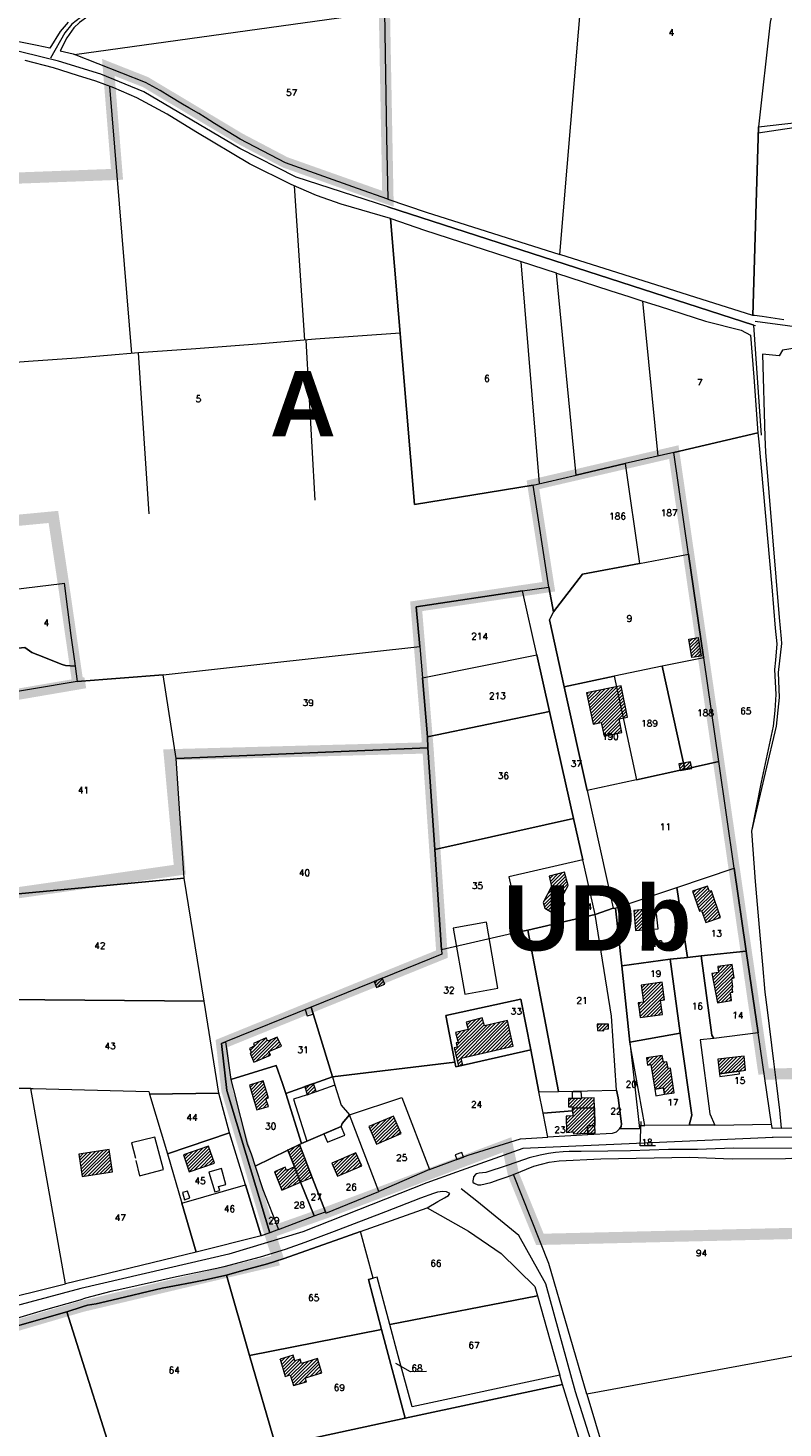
# Model space of a CAD drawing. Header units: metres. Extents: x 578835 to 593571, y 248557 to 255108.
# Tile 146 of 251: x 585208 to 585612, y 252113 to 252863. Entities that reach past the tile are written whole.
import ezdxf

# ---------------------------------------------------------------- set-up
doc = ezdxf.new("R2010")
doc.units = ezdxf.units.M
doc.linetypes.add('CACHEX2', pattern=[0.75, 0.5, -0.25])
doc.linetypes.add('SOLID_LINE', pattern=[0])
for name, color, linetype, lineweight in [('Cad-BATIMENT_BATI_LEGER13', 7, 'SOLID_LINE', 0), ('Cad-BATIMENT_BATI_PRIVE12', 7, 'SOLID_LINE', 0), ('Cad-BATIMENT_BATI_PRIVE12_HACH', 7, 'SOLID_LINE', 0), ('Cad-HYDROGRAPHI_COURS_D_EAU28', 5, 'SOLID_LINE', 0), ('Cad-PARCELLAIRE_PARCELLE1', 250, 'SOLID_LINE', 0), ('Cad-RESEAU_ROUT_AXE_DE_VOIE26', 255, 'SOLID_LINE', 0), ('Cad-RESEAU_ROUT_LIMITE_DE_VOIE_P23', 8, 'SOLID_LINE', 0), ('Cad-TOPONYMIE_DETAIL_PARCELLAIR181', 7, 'SOLID_LINE', 0), ('Cad-TOPONYMIE_NUMERO_DE_PARCELL182', 250, 'SOLID_LINE', 0), ('PLU', 7, 'CACHEX2', 5)]:
    doc.layers.add(name, color=color, linetype=linetype, lineweight=lineweight)
doc.layers.add('PLU nom', color=7, linetype='Continuous')
doc.styles.get("Standard").update_dxf_attribs({"font": 'arialbd_0.ttf', "height": 50})
doc.styles.add('TEXTSTYLE_45_11', font='txt.shx', dxfattribs={"oblique": 50})

msp = doc.modelspace()

# ---------------------------------------------------------------- hatches: boundary and pattern name
at = {"layer": 'Cad-BATIMENT_BATI_PRIVE12_HACH', "ltscale": 0.4}
h = msp.add_hatch(dxfattribs=at)
h.set_pattern_fill('ANSI31', color=256, scale=0.4, style=0)
h.paths.add_polyline_path([(585561.28, 252535.61), (585566.23, 252536.47), (585567.82, 252526.46), (585562.85, 252525.71)])
h = msp.add_hatch(dxfattribs=at)
h.set_pattern_fill('ANSI31', color=256, scale=0.4, style=0)
h.paths.add_polyline_path([(585524.97, 252510.49), (585506.57, 252506.72), (585510.03, 252490.07), (585514.41, 252491), (585515.92, 252483.66), (585525.41, 252485.56), (585524.05, 252492.91), (585528.42, 252493.84)])
h = msp.add_hatch(dxfattribs=at)
h.set_pattern_fill('ANSI31', color=256, scale=0.4, style=0)
h.paths.add_polyline_path([(585556, 252468.73), (585556.63, 252465.21), (585562.8, 252466.29), (585562.09, 252469.91)])
h = msp.add_hatch(dxfattribs=at)
h.set_pattern_fill('ANSI31', color=256, scale=0.4, style=0)
h.paths.add_polyline_path([(585496.75, 252403.68), (585494.82, 252410.87), (585486.51, 252408.73), (585487.81, 252403.04), (585483.25, 252394.53), (585484.25, 252391.49), (585491.18, 252387.39), (585495.08, 252394.06), (585492.37, 252395.85)])
h = msp.add_hatch(dxfattribs=at)
h.set_pattern_fill('ANSI31', color=256, scale=0.4, style=0)
h.paths.add_polyline_path([(585573.4, 252400.74), (585572.27, 252400.42), (585571.2, 252403.34), (585563.26, 252400.67), (585566.89, 252389.94), (585568.02, 252390.26), (585570.29, 252383.87), (585578.21, 252386.55)])
h = msp.add_hatch(dxfattribs=at)
h.set_pattern_fill('ANSI31', color=256, scale=0.4, style=0)
h.paths.add_polyline_path([(585531.9, 252390.35), (585532.81, 252379.5), (585541.32, 252380.22), (585540.5, 252388.06), (585541.73, 252388.16), (585541.4, 252391.15)])
h = msp.add_hatch(dxfattribs=at)
h.set_pattern_fill('ANSI31', color=256, scale=0.4, style=0)
h.paths.add_polyline_path([(585584.24, 252353.94), (585585.45, 252354.27), (585584.46, 252361.32), (585576.7, 252360.33), (585577.14, 252357.02), (585573.64, 252356.62), (585576.53, 252340.8), (585584.18, 252342.01), (585583.57, 252346.3), (585584.79, 252346.51), (585584.41, 252349.05), (585584.81, 252349.19)])
h = msp.add_hatch(dxfattribs=at)
h.set_pattern_fill('ANSI31', color=256, scale=0.4, style=0)
h.paths.add_polyline_path([(585392.91, 252352.18), (585394.17, 252349.06), (585398.55, 252350.87), (585397.21, 252353.99)])
h = msp.add_hatch(dxfattribs=at)
h.set_pattern_fill('ANSI31', color=256, scale=0.4, style=0)
h.paths.add_polyline_path([(585534.16, 252340.83), (585534.81, 252335.98), (585535.23, 252333), (585547.2, 252334.67), (585546.08, 252342.16), (585548.19, 252342.44), (585546.91, 252351.93), (585535.83, 252350.33), (585537.09, 252341.18)])
h = msp.add_hatch(dxfattribs=at)
h.set_pattern_fill('ANSI31', color=256, scale=0.4, style=0)
h.paths.add_polyline_path([(585450.75, 252332.72), (585442.2, 252330.56), (585443.28, 252326.52), (585436.49, 252324.95), (585437.76, 252319.6), (585436.7, 252319.4), (585437.23, 252317.1), (585435.78, 252316.76), (585438.08, 252306.92), (585440.43, 252307.45), (585439.54, 252311.17), (585467.27, 252317.61), (585464.22, 252331.4), (585451.86, 252328.47)])
h = msp.add_hatch(dxfattribs=at)
h.set_pattern_fill('ANSI31', color=256, scale=0.4, style=0)
h.paths.add_polyline_path([(585512.28, 252329.41), (585512.33, 252325.95), (585515.8, 252325.8), (585515.87, 252326.81), (585518.26, 252326.9), (585518.3, 252329.46), (585515.82, 252329.48)])
h = msp.add_hatch(dxfattribs=at)
h.set_pattern_fill('ANSI31', color=256, scale=0.4, style=0)
h.paths.add_polyline_path([(585341.07, 252322.54), (585335.99, 252320.33), (585335.18, 252322.04), (585328.42, 252319.14), (585328.95, 252317.73), (585326.25, 252316.39), (585327.19, 252314.13), (585326.47, 252313.84), (585328.52, 252309), (585337.36, 252312.75), (585336.62, 252314.69), (585343.29, 252317.7)])
h = msp.add_hatch(dxfattribs=at)
h.set_pattern_fill('ANSI31', color=256, scale=0.4, style=0)
h.paths.add_polyline_path([(585548.32, 252291.85), (585553.44, 252292.61), (585551.51, 252305.82), (585550.28, 252305.72), (585549.58, 252309.23), (585547.77, 252309.08), (585546.99, 252312.58), (585538.6, 252311.32), (585539.18, 252307.47), (585540.97, 252307.74), (585543.06, 252294.53), (585547.71, 252295.25)])
h = msp.add_hatch(dxfattribs=at)
h.set_pattern_fill('ANSI31', color=256, scale=0.4, style=0)
h.paths.add_polyline_path([(585576.75, 252310.62), (585577.72, 252302.89), (585588.24, 252304.33), (585591.66, 252304.73), (585590.78, 252312.36)])
h = msp.add_hatch(dxfattribs=at)
h.set_pattern_fill('ANSI31', color=256, scale=0.4, style=0)
h.paths.add_polyline_path([(585328.9, 252287.74), (585330.09, 252283.5), (585336.35, 252285.36), (585335.02, 252289.47), (585336.31, 252289.92), (585333.48, 252299.05), (585326.25, 252296.77)])
h = msp.add_hatch(dxfattribs=at)
h.set_pattern_fill('ANSI31', color=256, scale=0.4, style=0)
h.paths.add_polyline_path([(585357.02, 252291.65), (585361.83, 252293.28), (585360.39, 252297.62), (585355.74, 252296.01)])
h = msp.add_hatch(dxfattribs=at)
h.set_pattern_fill('ANSI31', color=256, scale=0.4, style=0)
h.paths.add_polyline_path([(585498.99, 252284.38), (585510.75, 252284.69), (585510.55, 252290.02), (585503.98, 252289.81), (585498.88, 252289.6), (585496.82, 252289.54), (585496.95, 252285.09), (585499.01, 252285.16)])
h = msp.add_hatch(dxfattribs=at)
h.set_pattern_fill('ANSI31', color=256, scale=0.4, style=0)
h.paths.add_polyline_path([(585394.09, 252265.22), (585407.4, 252270.79), (585403.32, 252280.15), (585390.1, 252274.59)])
h = msp.add_hatch(dxfattribs=at)
h.set_pattern_fill('ANSI31', color=256, scale=0.4, style=0)
h.paths.add_polyline_path([(585499.39, 252271.7), (585499.47, 252270.7), (585507.19, 252271.01), (585507.02, 252275.01), (585511.05, 252275.12), (585510.75, 252284.69), (585498.99, 252284.38), (585499.1, 252283.04), (585499.16, 252280.38), (585495.63, 252280.19), (585495.79, 252271.39)])
h = msp.add_hatch(dxfattribs=at)
h.set_pattern_fill('ANSI31', color=256, scale=0.4, style=0)
h.paths.add_polyline_path([(585507.19, 252271.01), (585511.15, 252271.12), (585511.05, 252275.12), (585507.02, 252275.01)])
h = msp.add_hatch(dxfattribs=at)
h.set_pattern_fill('ANSI31', color=256, scale=0.4, style=0)
h.paths.add_polyline_path([(585293.95, 252250.37), (585307.41, 252254.95), (585304.25, 252264.16), (585290.87, 252259.48)])
h = msp.add_hatch(dxfattribs=at)
h.set_pattern_fill('ANSI31', color=256, scale=0.4, style=0)
h.paths.add_polyline_path([(585346.64, 252262.02), (585350.28, 252252.97), (585353.51, 252244.88), (585359.65, 252247.39), (585352.98, 252264.9)])
h = msp.add_hatch(dxfattribs=at)
h.set_pattern_fill('ANSI31', color=256, scale=0.4, style=0)
h.paths.add_polyline_path([(585252.83, 252250.27), (585251.08, 252262.28), (585234.96, 252259.81), (585236.71, 252247.81)])
h = msp.add_hatch(dxfattribs=at)
h.set_pattern_fill('ANSI31', color=256, scale=0.4, style=0)
h.paths.add_polyline_path([(585370.31, 252254.98), (585373.2, 252247.98), (585386.25, 252253.64), (585383.12, 252260.51)])
h = msp.add_hatch(dxfattribs=at)
h.set_pattern_fill('ANSI31', color=256, scale=0.4, style=0)
h.paths.add_polyline_path([(585339.54, 252250.28), (585343.49, 252240.47), (585353.51, 252244.88), (585350.28, 252252.97), (585346.07, 252251.05), (585345.35, 252252.77)])
h = msp.add_hatch(dxfattribs=at)
h.set_pattern_fill('ANSI31', color=256, scale=0.4, style=0)
h.paths.add_polyline_path([(585342.58, 252150), (585345.32, 252140.86), (585347.98, 252141.64), (585349.78, 252135.99), (585356.78, 252137.92), (585356.19, 252140.09), (585364.86, 252142.82), (585362.67, 252150.34), (585353.97, 252147.82), (585353.22, 252149.99), (585350.48, 252149.2), (585349.48, 252152.24)])

# ---------------------------------------------------------------- linework, layer by layer
at = {"layer": 'Cad-BATIMENT_BATI_LEGER13'}
for points in [[(585544.93, 252380.52), (585544.02, 252388.47), (585541.73, 252388.16), (585540.5, 252388.06), (585541.32, 252380.22), (585544.93, 252380.52), (585544.93, 252380.52)], [(585544.93, 252380.52), (585544.02, 252388.47), (585541.73, 252388.16), (585540.5, 252388.06), (585541.32, 252380.22), (585544.93, 252380.52), (585544.93, 252380.52)], [(585360.32, 252334.85), (585359.19, 252338.54), (585356, 252337.27), (585357.02, 252333.9), (585360.32, 252334.85), (585360.32, 252334.85)], [(585360.32, 252334.85), (585359.19, 252338.54), (585356, 252337.27), (585357.02, 252333.9), (585360.32, 252334.85), (585360.32, 252334.85)], [(585577.72, 252302.89), (585577.92, 252301.47), (585588.45, 252302.79), (585588.24, 252304.33), (585577.72, 252302.89), (585577.72, 252302.89)], [(585577.72, 252302.89), (585577.92, 252301.47), (585588.45, 252302.79), (585588.24, 252304.33), (585577.72, 252302.89), (585577.72, 252302.89)], [(585548.32, 252291.85), (585547.71, 252295.25), (585543.06, 252294.53), (585543.6, 252291.12), (585548.32, 252291.85), (585548.32, 252291.85)], [(585548.32, 252291.85), (585547.71, 252295.25), (585543.06, 252294.53), (585543.6, 252291.12), (585548.32, 252291.85), (585548.32, 252291.85)], [(585503.98, 252289.81), (585503.68, 252293.24), (585498.83, 252293.17), (585498.88, 252289.6), (585503.98, 252289.81), (585503.98, 252289.81)], [(585503.98, 252289.81), (585503.68, 252293.24), (585498.83, 252293.17), (585498.88, 252289.6), (585503.98, 252289.81), (585503.98, 252289.81)], [(585377.2, 252270.05), (585375.25, 252274.67), (585366.02, 252270.67), (585367.89, 252266.15), (585377.2, 252270.05), (585377.2, 252270.05)], [(585377.2, 252270.05), (585375.25, 252274.67), (585366.02, 252270.67), (585367.89, 252266.15), (585377.2, 252270.05), (585377.2, 252270.05)], [(585313.55, 252243.65), (585311.19, 252252.15), (585304.43, 252250.24), (585304.43, 252250.24), (585304.43, 252250.24), (585307.62, 252239.7), (585310.37, 252240.38), (585309.68, 252242.55), (585313.55, 252243.65), (585313.55, 252243.65)], [(585313.55, 252243.65), (585311.19, 252252.15), (585304.43, 252250.24), (585304.43, 252250.24), (585304.43, 252250.24), (585307.62, 252239.7), (585310.37, 252240.38), (585309.68, 252242.55), (585313.55, 252243.65), (585313.55, 252243.65)], [(585294.3, 252236.35), (585293.08, 252240.04), (585290.35, 252239.25), (585291.5, 252235.34), (585294.3, 252236.35), (585294.3, 252236.35)], [(585294.3, 252236.35), (585293.08, 252240.04), (585290.35, 252239.25), (585291.5, 252235.34), (585294.3, 252236.35), (585294.3, 252236.35)]]:
    msp.add_lwpolyline(points, close=True, dxfattribs=at)
at = {"layer": 'Cad-BATIMENT_BATI_PRIVE12'}
for points in [[(585561.28, 252535.61), (585566.23, 252536.47), (585567.82, 252526.46), (585562.85, 252525.71), (585561.28, 252535.61), (585561.28, 252535.61)], [(585524.97, 252510.49), (585506.57, 252506.72), (585510.03, 252490.07), (585514.41, 252491), (585515.92, 252483.66), (585525.41, 252485.56), (585524.05, 252492.91), (585528.42, 252493.84), (585524.97, 252510.49), (585524.97, 252510.49)], [(585556, 252468.73), (585556.63, 252465.21), (585562.8, 252466.29), (585562.09, 252469.91), (585556, 252468.73), (585556, 252468.73)], [(585496.75, 252403.68), (585494.82, 252410.87), (585486.51, 252408.73), (585487.81, 252403.04), (585483.25, 252394.53), (585484.25, 252391.49), (585491.18, 252387.39), (585495.08, 252394.06), (585492.37, 252395.85), (585496.75, 252403.68), (585496.75, 252403.68)], [(585573.4, 252400.74), (585572.27, 252400.42), (585571.2, 252403.34), (585563.26, 252400.67), (585566.89, 252389.94), (585568.02, 252390.26), (585570.29, 252383.87), (585578.21, 252386.55), (585573.4, 252400.74), (585573.4, 252400.74)], [(585531.9, 252390.35), (585532.81, 252379.5), (585541.32, 252380.22), (585540.5, 252388.06), (585541.73, 252388.16), (585541.4, 252391.15), (585531.9, 252390.35), (585531.9, 252390.35)], [(585584.24, 252353.94), (585585.45, 252354.27), (585584.46, 252361.32), (585576.7, 252360.33), (585577.14, 252357.02), (585573.64, 252356.62), (585576.53, 252340.8), (585584.18, 252342.01), (585583.57, 252346.3), (585584.79, 252346.51), (585584.41, 252349.05), (585584.81, 252349.19), (585584.24, 252353.94), (585584.24, 252353.94)], [(585392.91, 252352.18), (585394.17, 252349.06), (585398.55, 252350.87), (585397.21, 252353.99), (585392.91, 252352.18), (585392.91, 252352.18)], [(585534.16, 252340.83), (585534.81, 252335.98), (585535.23, 252333), (585547.2, 252334.67), (585546.08, 252342.16), (585548.19, 252342.44), (585546.91, 252351.93), (585535.83, 252350.33), (585537.09, 252341.18), (585534.16, 252340.83), (585534.16, 252340.83)], [(585450.75, 252332.72), (585442.2, 252330.56), (585443.28, 252326.52), (585436.49, 252324.95), (585437.76, 252319.6), (585436.7, 252319.4), (585437.23, 252317.1), (585435.78, 252316.76), (585438.08, 252306.92), (585440.43, 252307.45), (585439.54, 252311.17), (585467.27, 252317.61), (585464.22, 252331.4), (585451.86, 252328.47), (585450.75, 252332.72), (585450.75, 252332.72)], [(585512.28, 252329.41), (585512.28, 252329.41), (585512.33, 252325.95), (585515.8, 252325.8), (585515.87, 252326.81), (585518.26, 252326.9), (585518.3, 252329.46), (585515.82, 252329.48), (585512.28, 252329.41), (585512.28, 252329.41)], [(585341.07, 252322.54), (585335.99, 252320.33), (585335.18, 252322.04), (585328.42, 252319.14), (585328.95, 252317.73), (585326.25, 252316.39), (585327.19, 252314.13), (585326.47, 252313.84), (585328.52, 252309), (585337.36, 252312.75), (585336.62, 252314.69), (585343.29, 252317.7), (585341.07, 252322.54), (585341.07, 252322.54)], [(585548.32, 252291.85), (585548.32, 252291.85), (585553.44, 252292.61), (585551.51, 252305.82), (585550.28, 252305.72), (585549.58, 252309.23), (585547.77, 252309.08), (585546.99, 252312.58), (585538.6, 252311.32), (585539.18, 252307.47), (585540.97, 252307.74), (585543.06, 252294.53), (585547.71, 252295.25), (585548.32, 252291.85), (585548.32, 252291.85)], [(585576.75, 252310.62), (585577.72, 252302.89), (585588.24, 252304.33), (585591.66, 252304.73), (585590.78, 252312.36), (585576.75, 252310.62), (585576.75, 252310.62)], [(585328.9, 252287.74), (585330.09, 252283.5), (585336.35, 252285.36), (585335.02, 252289.47), (585336.31, 252289.92), (585333.48, 252299.05), (585326.25, 252296.77), (585328.9, 252287.74), (585328.9, 252287.74)], [(585357.02, 252291.65), (585361.83, 252293.28), (585360.39, 252297.62), (585355.74, 252296.01), (585357.02, 252291.65), (585357.02, 252291.65)], [(585498.99, 252284.38), (585498.99, 252284.38), (585510.75, 252284.69), (585510.75, 252284.69), (585510.55, 252290.02), (585503.98, 252289.81), (585498.88, 252289.6), (585496.82, 252289.54), (585496.95, 252285.09), (585499.01, 252285.16), (585498.99, 252284.38), (585498.99, 252284.38), (585498.99, 252284.38), (585498.99, 252284.38), (585498.99, 252284.38)], [(585394.09, 252265.22), (585407.4, 252270.79), (585403.32, 252280.15), (585390.1, 252274.59), (585394.09, 252265.22), (585394.09, 252265.22)], [(585499.39, 252271.7), (585499.39, 252271.7), (585499.47, 252270.7), (585507.19, 252271.01), (585507.02, 252275.01), (585511.05, 252275.12), (585510.75, 252284.69), (585498.99, 252284.38), (585498.99, 252284.38), (585499.1, 252283.04), (585499.16, 252280.38), (585495.63, 252280.19), (585495.79, 252271.39), (585499.39, 252271.7), (585499.39, 252271.7)], [(585507.19, 252271.01), (585511.15, 252271.12), (585511.05, 252275.12), (585507.02, 252275.01), (585507.19, 252271.01), (585507.19, 252271.01)], [(585293.95, 252250.37), (585307.41, 252254.95), (585304.25, 252264.16), (585290.87, 252259.48), (585293.95, 252250.37), (585293.95, 252250.37)], [(585346.64, 252262.02), (585350.28, 252252.97), (585353.51, 252244.88), (585359.65, 252247.39), (585352.98, 252264.9), (585346.64, 252262.02), (585346.64, 252262.02)], [(585252.83, 252250.27), (585251.08, 252262.28), (585234.96, 252259.81), (585236.71, 252247.81), (585252.83, 252250.27), (585252.83, 252250.27)], [(585370.31, 252254.98), (585373.2, 252247.98), (585386.25, 252253.64), (585383.12, 252260.51), (585370.31, 252254.98), (585370.31, 252254.98)], [(585339.54, 252250.28), (585343.49, 252240.47), (585353.51, 252244.88), (585350.28, 252252.97), (585346.07, 252251.05), (585345.35, 252252.77), (585339.54, 252250.28), (585339.54, 252250.28)], [(585342.58, 252150), (585345.32, 252140.86), (585347.98, 252141.64), (585349.78, 252135.99), (585356.78, 252137.92), (585356.19, 252140.09), (585364.86, 252142.82), (585362.67, 252150.34), (585353.97, 252147.82), (585353.22, 252149.99), (585350.48, 252149.2), (585349.48, 252152.24), (585342.58, 252150), (585342.58, 252150)]]:
    msp.add_lwpolyline(points, close=True, dxfattribs=at)
at = {"layer": 'Cad-HYDROGRAPHI_COURS_D_EAU28'}
for points in [[(585621.55, 252262.87), (585585.2, 252262.94), (585565.95, 252262.34), (585550.38, 252262.26), (585530, 252261.55), (585517.98, 252261.44), (585503.73, 252261.25), (585497.22, 252261.26), (585494.02, 252261.1), (585490, 252260.77), (585486.1, 252260.11), (585481.72, 252259.3), (585475.75, 252257.79), (585473.42, 252257.04), (585464.05, 252253.69), (585452.57, 252250.05), (585449.14, 252249.65), (585447.7, 252249.2), (585447.06, 252248.92), (585446.1, 252247.61), (585446.04, 252247.27), (585445.69, 252245.58), (585445.74, 252244.91), (585446.38, 252244.3), (585448.35, 252243.46), (585449.99, 252243.48), (585455.41, 252244.71), (585455.41, 252244.71), (585455.41, 252244.71), (585459.82, 252246.2), (585463.59, 252247.52), (585467.42, 252248.96), (585478.26, 252253.32), (585486.49, 252255.57), (585491.87, 252256.24), (585514.12, 252257.33), (585561.6, 252258.18), (585584.43, 252257.31), (585613.02, 252257.48)], [(585188.66, 252164.08), (585228.43, 252175.43), (585236.69, 252178.14), (585239.6, 252178.93), (585244.23, 252179.66), (585252.48, 252181.57), (585279.55, 252188.07), (585286.11, 252189.4), (585295.53, 252191.09), (585301.78, 252192.28), (585313.91, 252195.08), (585313.91, 252195.08), (585313.91, 252195.08), (585321.88, 252197.41), (585335.91, 252201.15), (585344.25, 252203.86), (585372.12, 252213.66), (585385.58, 252218.35), (585421.2, 252231.03), (585427, 252234.53), (585430.55, 252236.39), (585432.76, 252237.69), (585433.4, 252238.75), (585431.6, 252239.61), (585429.6, 252239.88), (585426.83, 252239.42), (585424.66, 252238.8), (585417.71, 252236.21), (585399.04, 252228.85), (585371.55, 252218.41), (585355.89, 252212.53), (585345.23, 252208.85), (585331.9, 252204.72), (585312.55, 252199.54), (585308.67, 252198.66), (585287.12, 252194.06), (585275.39, 252191.51), (585257.82, 252187.59), (585252.01, 252186.22), (585238.45, 252182.74), (585235.49, 252181.72), (585215.84, 252176.16), (585192.36, 252169.18)]]:
    msp.add_lwpolyline(points, dxfattribs=at)
at = {"layer": 'Cad-PARCELLAIRE_PARCELLE1'}
for points in [[(585232.64, 252848.63), (585398.45, 252871.65), (585397.04, 252961.38), (585386.6, 252959.95), (585383.12, 252959.22), (585376.46, 252956.09), (585354.26, 252942.64), (585345.01, 252935.84), (585335.23, 252927.78), (585330.93, 252924.97), (585325.57, 252921.96), (585301.76, 252911.15), (585289.68, 252904.68), (585284.38, 252901.12), (585253.12, 252878.77), (585235.26, 252865.68), (585232.21, 252862.75), (585228.44, 252857.53), (585224.91, 252850.54), (585231.8, 252848.89), (585232.64, 252848.63), (585232.64, 252848.63)], [(585510.13, 252954.24), (585490.5, 252955.39), (585472.2, 252957.42), (585416.63, 252963.58), (585411.31, 252964.14), (585405.98, 252963.8), (585401.83, 252963.01), (585397.04, 252961.38), (585398.45, 252871.65), (585399.56, 252804.3), (585400.27, 252771.14), (585420.72, 252764.16), (585492.27, 252741.51), (585510.13, 252954.24), (585510.13, 252954.24)], [(585598.47, 252809.83), (585597.28, 252769.04), (585595.56, 252708.81), (585492.27, 252741.51), (585510.13, 252954.24), (585627.45, 252950.92), (585622.62, 252938.81), (585616.97, 252919.61), (585612.94, 252904.78), (585610.36, 252891.19), (585604.74, 252865.86), (585598.47, 252809.83), (585598.47, 252809.83)], [(585709.44, 252956.12), (585651.1, 252950), (585627.45, 252950.92), (585622.62, 252938.81), (585616.97, 252919.61), (585612.94, 252904.78), (585610.36, 252891.19), (585604.74, 252865.86), (585598.47, 252809.83), (585705.09, 252821.99), (585721.47, 252823.36), (585709.44, 252956.12), (585709.44, 252956.12)], [(585232.64, 252848.63), (585398.45, 252871.65), (585399.56, 252804.3), (585400.27, 252771.14), (585383.97, 252776.81), (585345.4, 252790.63), (585321.17, 252803.31), (585307.54, 252811.65), (585302.4, 252814.79), (585299.01, 252816.96), (585293.81, 252819.97), (585290.35, 252821.91), (585283.5, 252826.02), (585278.45, 252829.28), (585270.58, 252833.64), (585232.64, 252848.63), (585232.64, 252848.63)], [(585490.39, 252731.44), (585419.98, 252754.29), (585402.07, 252760.49), (585401.73, 252760.68), (585414.45, 252607.69), (585477.89, 252618.03), (585501.01, 252623.42), (585490.39, 252731.44), (585490.39, 252731.44)], [(585527.2, 252629.51), (585501.01, 252623.42), (585490.39, 252731.44), (585518.94, 252722.23), (585529.61, 252718.78), (585536.73, 252716.48), (585545.36, 252713.75), (585570.18, 252705.79), (585589.22, 252700.92), (585594.31, 252698.22), (585596.11, 252675.75), (585598.11, 252645.93), (585553.24, 252635.48), (585527.2, 252629.51), (585527.2, 252629.51)], [(585610.75, 252273.78), (585605.9, 252273.6), (585605.86, 252274.04), (585605.54, 252275.91), (585598.4, 252324.69), (585592.01, 252368.52), (585591.83, 252369.73), (585585.48, 252413.02), (585577.33, 252469.96), (585569.22, 252525.47), (585569.18, 252525.9), (585561.1, 252581.07), (585553.24, 252635.48), (585598.11, 252645.93), (585598.68, 252641.19), (585605.67, 252563.63), (585607.53, 252541.38), (585608.39, 252533.09), (585607.64, 252524.33), (585607.07, 252519.38), (585607.79, 252505.84), (585607.26, 252497.43), (585606.4, 252489), (585604.8, 252481.51), (585600.01, 252458.92), (585594.78, 252432.74), (585596.72, 252405.81), (585599.21, 252377.04), (585600.69, 252361.23), (585601.85, 252346.5), (585603.22, 252337.02), (585606.61, 252309.44), (585607.97, 252298.07), (585609.69, 252283.39), (585610.75, 252273.78), (585610.75, 252273.78)], [(585561.1, 252581.07), (585553.24, 252635.48), (585527.2, 252629.51), (585534.81, 252576.08), (585561.1, 252581.07), (585561.1, 252581.07)], [(585534.81, 252576.08), (585504.39, 252570.31), (585488.92, 252550.17), (585486.41, 252563.44), (585477.89, 252618.03), (585501.01, 252623.42), (585527.2, 252629.51), (585534.81, 252576.08), (585534.81, 252576.08)], [(585546.91, 252521.14), (585521.24, 252515.65), (585494.52, 252509.95), (585486.65, 252545.86), (585488.92, 252550.17), (585504.39, 252570.31), (585534.81, 252576.08), (585561.1, 252581.07), (585569.18, 252525.9), (585569.22, 252525.47), (585546.91, 252521.14), (585546.91, 252521.14)], [(585232.88, 252521.04), (585227.82, 252521.39), (585225.95, 252522.01), (585212.92, 252527.06), (585209.67, 252528.46), (585205.98, 252531.16), (585197.5, 252530.11), (585194.69, 252539.02), (585189.75, 252550.75), (585186.13, 252560.59), (585226.03, 252565.38), (585227.01, 252565.47), (585228.84, 252551.46), (585230.67, 252537.57), (585232.49, 252523.67), (585232.88, 252521.04), (585232.88, 252521.04)], [(585499.59, 252439.6), (585486.72, 252496.81), (585479.88, 252527.23), (585472.23, 252561.48), (585486.41, 252563.44), (585488.92, 252550.17), (585486.65, 252545.86), (585494.52, 252509.95), (585506.84, 252454.47), (585520.77, 252391.43), (585511.15, 252388.16), (585504.58, 252417.38), (585499.59, 252439.6), (585499.59, 252439.6)], [(585232.88, 252521.04), (585233.97, 252512.88), (585183.9, 252504.45), (585156.63, 252499.38), (585153.95, 252510.63), (585153.81, 252514.41), (585153.6, 252517.97), (585151.98, 252528.31), (585151.32, 252532.27), (585150.56, 252556.17), (585181.32, 252559.97), (585186.13, 252560.59), (585189.75, 252550.75), (585194.69, 252539.02), (585197.5, 252530.11), (585205.98, 252531.16), (585209.67, 252528.46), (585212.92, 252527.06), (585225.95, 252522.01), (585227.82, 252521.39), (585232.88, 252521.04), (585232.88, 252521.04)], [(585472.23, 252561.48), (585415.42, 252552.93), (585417.28, 252531.68), (585418.7, 252514.75), (585479.88, 252527.23), (585472.23, 252561.48), (585472.23, 252561.48)], [(585421.42, 252483.21), (585421.67, 252477.32), (585286.88, 252471.61), (585279.99, 252516.51), (585417.28, 252531.68), (585418.7, 252514.75), (585421.42, 252483.21), (585421.42, 252483.21)], [(585486.72, 252496.81), (585421.42, 252483.21), (585418.7, 252514.75), (585479.88, 252527.23), (585486.72, 252496.81), (585486.72, 252496.81)], [(585559.2, 252465.99), (585546.91, 252521.14), (585521.24, 252515.65), (585533.22, 252460.24), (585559.2, 252465.99), (585559.2, 252465.99)], [(585577.33, 252469.96), (585569.22, 252525.47), (585546.91, 252521.14), (585559.2, 252465.99), (585577.33, 252469.96), (585577.33, 252469.96)], [(585233.97, 252512.88), (585183.9, 252504.45), (585190.99, 252398.14), (585291.26, 252407.54), (585286.88, 252471.61), (585279.99, 252516.51), (585233.97, 252512.88), (585233.97, 252512.88)], [(585533.22, 252460.24), (585506.84, 252454.47), (585494.52, 252509.95), (585521.24, 252515.65), (585533.22, 252460.24), (585533.22, 252460.24)], [(585499.59, 252439.6), (585425.4, 252422.9), (585421.67, 252477.32), (585421.42, 252483.21), (585486.72, 252496.81), (585499.59, 252439.6), (585499.59, 252439.6)], [(585337, 252217.63), (585332.36, 252216.02), (585324.12, 252243.42), (585315.53, 252271.24), (585309.71, 252292.49), (585301.89, 252341.66), (585291.26, 252407.54), (585286.88, 252471.61), (585421.67, 252477.32), (585425.4, 252422.9), (585428.99, 252369.24), (585429.18, 252366.92), (585359.19, 252338.54), (585313.35, 252319.88), (585311.28, 252319.04), (585314.12, 252293.97), (585337, 252217.63), (585337, 252217.63)], [(585577.33, 252469.96), (585559.2, 252465.99), (585533.22, 252460.24), (585506.84, 252454.47), (585520.77, 252391.43), (585521.99, 252391.53), (585522.39, 252391.67), (585554.87, 252402.53), (585585.48, 252413.02), (585577.33, 252469.96), (585577.33, 252469.96)], [(585471.6, 252379.06), (585428.99, 252369.24), (585425.4, 252422.9), (585499.59, 252439.6), (585504.58, 252417.38), (585464.87, 252408.26), (585471.6, 252379.06), (585471.6, 252379.06)], [(585475.17, 252379.8), (585511.15, 252388.16), (585504.58, 252417.38), (585464.87, 252408.26), (585471.6, 252379.06), (585475.17, 252379.8), (585475.17, 252379.8)], [(585291.26, 252407.54), (585190.99, 252398.14), (585191.61, 252390.73), (585195.28, 252344.89), (585195.39, 252342.66), (585301.89, 252341.66), (585291.26, 252407.54), (585291.26, 252407.54)], [(585567.91, 252365.94), (585560.48, 252365.1), (585554.87, 252402.53), (585585.48, 252413.02), (585591.83, 252369.73), (585592.01, 252368.52), (585567.91, 252365.94), (585567.91, 252365.94)], [(585560.48, 252365.1), (585551.32, 252364.23), (585525.33, 252360.59), (585521.99, 252391.53), (585522.39, 252391.67), (585554.87, 252402.53), (585560.48, 252365.1), (585560.48, 252365.1)], [(585525.33, 252360.59), (585529.74, 252319.73), (585534.63, 252275.09), (585534.85, 252273.45), (585524.23, 252273.33), (585525.03, 252274.62), (585525.24, 252276.09), (585523.51, 252289.89), (585522.57, 252294.15), (585519.83, 252333.72), (585511.15, 252388.16), (585520.77, 252391.43), (585521.99, 252391.53), (585525.33, 252360.59), (585525.33, 252360.59)], [(585522.57, 252294.15), (585519.83, 252333.72), (585511.15, 252388.16), (585475.17, 252379.8), (585491.57, 252293.34), (585522.57, 252294.15), (585522.57, 252294.15)], [(585491.57, 252293.34), (585475.17, 252379.8), (585471.6, 252379.06), (585428.99, 252369.24), (585429.18, 252366.92), (585359.19, 252338.54), (585370.56, 252301.15), (585436.09, 252309.09), (585431.27, 252334.1), (585471.34, 252342.81), (585476.75, 252315.62), (585481.03, 252293.12), (585491.57, 252293.34), (585491.57, 252293.34)], [(585574.66, 252321.82), (585573.52, 252323.5), (585567.91, 252365.94), (585592.01, 252368.52), (585598.4, 252324.69), (585574.66, 252321.82), (585574.66, 252321.82)], [(585556.69, 252324.66), (585529.74, 252319.73), (585525.33, 252360.59), (585551.32, 252364.23), (585556.69, 252324.66), (585556.69, 252324.66)], [(585561.49, 252275.34), (585562.93, 252280.7), (585556.69, 252324.66), (585551.32, 252364.23), (585560.48, 252365.1), (585567.91, 252365.94), (585573.52, 252323.5), (585574.66, 252321.82), (585567.31, 252320.97), (585572.52, 252281.4), (585575.25, 252275.38), (585561.49, 252275.34), (585561.49, 252275.34)], [(585301.89, 252341.66), (585195.39, 252342.66), (585198.79, 252297.03), (585198.87, 252295.13), (585209.19, 252295), (585210.43, 252294.99), (585272.38, 252293.38), (585272.75, 252291.85), (585309.71, 252292.49), (585301.89, 252341.66), (585301.89, 252341.66)], [(585345.58, 252292.37), (585370.56, 252301.15), (585359.19, 252338.54), (585313.35, 252319.88), (585316.27, 252299.83), (585340.45, 252307.32), (585343.89, 252297.69), (585345.58, 252292.37), (585345.58, 252292.37)], [(585476.75, 252315.62), (585471.34, 252342.81), (585431.27, 252334.1), (585436.09, 252309.09), (585436.54, 252306.56), (585476.75, 252315.62), (585476.75, 252315.62)], [(585537.69, 252275.13), (585529.74, 252319.73), (585556.69, 252324.66), (585562.93, 252280.7), (585561.49, 252275.34), (585537.69, 252275.13), (585537.69, 252275.13)], [(585575.25, 252275.38), (585605.54, 252275.91), (585598.4, 252324.69), (585574.66, 252321.82), (585567.31, 252320.97), (585572.52, 252281.4), (585575.25, 252275.38), (585575.25, 252275.38)], [(585341.79, 252219.48), (585337, 252217.63), (585314.12, 252293.97), (585311.28, 252319.04), (585313.35, 252319.88), (585316.27, 252299.83), (585317.64, 252294.27), (585324.93, 252265.34), (585327.11, 252259.95), (585329.22, 252253.44), (585333.39, 252240.96), (585341.79, 252219.48), (585341.79, 252219.48)], [(585537.69, 252275.13), (585529.74, 252319.73), (585534.63, 252275.09), (585537.69, 252275.13), (585537.69, 252275.13)], [(585483.29, 252281.83), (585481.03, 252293.12), (585476.75, 252315.62), (585436.54, 252306.56), (585436.09, 252309.09), (585370.56, 252301.15), (585345.58, 252292.37), (585354.1, 252265.44), (585375.25, 252274.67), (585375.79, 252276.17), (585379.76, 252280.85), (585407.75, 252290.22), (585422.51, 252251.66), (585443.23, 252259.19), (585471.19, 252268), (585485.86, 252268.89), (585483.29, 252281.83), (585483.29, 252281.83)], [(585354.1, 252265.44), (585345.58, 252292.37), (585343.89, 252297.69), (585340.45, 252307.32), (585316.27, 252299.83), (585317.64, 252294.27), (585324.93, 252265.34), (585327.11, 252259.95), (585329.22, 252253.44), (585346.64, 252262.02), (585352.98, 252264.9), (585354.1, 252265.44), (585354.1, 252265.44)], [(585198.87, 252295.13), (585128.42, 252296.81), (585146.59, 252170.26), (585227.67, 252190.42), (585209.19, 252295), (585198.87, 252295.13), (585198.87, 252295.13)], [(585290.08, 252233.55), (585297.71, 252207.43), (585227.67, 252190.42), (585209.19, 252295), (585210.43, 252294.99), (585272.38, 252293.38), (585272.75, 252291.85), (585282.26, 252259.98), (585290.08, 252233.55), (585290.08, 252233.55)], [(585524.23, 252273.33), (585523.17, 252272.24), (585522.41, 252271.51), (585521.36, 252271.2), (585520.31, 252270.89), (585507.18, 252270.23), (585507.02, 252275.01), (585511.05, 252275.12), (585510.75, 252284.69), (585498.99, 252284.38), (585499.1, 252283.04), (585483.29, 252281.83), (585481.03, 252293.12), (585491.57, 252293.34), (585522.57, 252294.15), (585523.51, 252289.89), (585525.24, 252276.09), (585525.03, 252274.62), (585524.23, 252273.33), (585524.23, 252273.33)], [(585309.71, 252292.49), (585272.75, 252291.85), (585282.26, 252259.98), (585315.53, 252271.24), (585309.71, 252292.49), (585309.71, 252292.49)], [(585422.51, 252251.66), (585395.32, 252239.8), (585379.76, 252280.85), (585407.75, 252290.22), (585422.51, 252251.66), (585422.51, 252251.66)], [(585379.76, 252280.85), (585375.79, 252276.17), (585375.25, 252274.67), (585354.1, 252265.44), (585352.98, 252264.9), (585359.65, 252247.39), (585366.8, 252228.93), (585367.11, 252228.29), (585395.32, 252239.8), (585379.76, 252280.85), (585379.76, 252280.85)], [(585507.18, 252270.23), (585485.86, 252268.89), (585483.29, 252281.83), (585499.1, 252283.04), (585498.99, 252284.38), (585510.75, 252284.69), (585511.05, 252275.12), (585507.02, 252275.01), (585507.18, 252270.23), (585507.18, 252270.23)], [(585315.53, 252271.24), (585282.26, 252259.98), (585290.08, 252233.55), (585324.12, 252243.42), (585315.53, 252271.24), (585315.53, 252271.24)], [(585366.8, 252228.93), (585359.65, 252247.39), (585352.98, 252264.9), (585346.64, 252262.02), (585350.28, 252252.97), (585353.51, 252244.88), (585360.8, 252226.76), (585366.8, 252228.93), (585366.8, 252228.93)], [(585360.8, 252226.76), (585353.51, 252244.88), (585350.28, 252252.97), (585346.64, 252262.02), (585329.22, 252253.44), (585333.39, 252240.96), (585341.79, 252219.48), (585360.8, 252226.76), (585360.8, 252226.76)], [(585506.7, 252131.3), (585486.34, 252201.27), (585467.42, 252248.96), (585478.26, 252253.32), (585486.49, 252255.57), (585491.87, 252256.24), (585514.12, 252257.33), (585561.6, 252258.18), (585584.43, 252257.31), (585613.02, 252257.48), (585633.29, 252258.51), (585655.64, 252258.37), (585661.78, 252258.88), (585667.82, 252259.62), (585670.46, 252259.5), (585684.64, 252164.16), (585506.7, 252131.3), (585506.7, 252131.3)], [(585332.36, 252216.02), (585297.71, 252207.43), (585290.08, 252233.55), (585324.12, 252243.42), (585332.36, 252216.02), (585332.36, 252216.02)], [(585385.58, 252218.35), (585421.2, 252231.03), (585443.42, 252218.64), (585460.82, 252206.71), (585478.79, 252189.05), (585480.21, 252183.92), (585401.36, 252168.63), (585394.55, 252193.92), (585392.36, 252193.4), (585385.58, 252218.35), (585385.58, 252218.35)], [(585313.91, 252195.08), (585326.26, 252151.97), (585396.88, 252166.02), (585389.86, 252192.75), (585392.36, 252193.4), (585385.58, 252218.35), (585372.12, 252213.66), (585344.25, 252203.86), (585335.91, 252201.15), (585321.88, 252197.41), (585313.91, 252195.08), (585313.91, 252195.08)], [(585228.43, 252175.43), (585257.58, 252083.24), (585277.86, 252088.06), (585340.22, 252103.42), (585326.26, 252151.97), (585313.91, 252195.08), (585301.78, 252192.28), (585295.53, 252191.09), (585286.11, 252189.4), (585279.55, 252188.07), (585252.48, 252181.57), (585244.23, 252179.66), (585239.6, 252178.93), (585236.69, 252178.14), (585228.43, 252175.43), (585228.43, 252175.43)], [(585392.36, 252193.4), (585389.86, 252192.75), (585396.88, 252166.02), (585409.44, 252118.47), (585493.74, 252136.45), (585492.16, 252141.56), (585413.22, 252124.47), (585405.82, 252151.84), (585401.36, 252168.63), (585394.55, 252193.92), (585392.36, 252193.4), (585392.36, 252193.4)], [(585492.16, 252141.56), (585413.22, 252124.47), (585405.82, 252151.84), (585401.36, 252168.63), (585480.21, 252183.92), (585492.16, 252141.56), (585492.16, 252141.56)], [(585132.1, 252109.08), (585146.73, 252049.43), (585196.89, 252064.67), (585211.77, 252069.25), (585257.58, 252083.24), (585228.43, 252175.43), (585188.66, 252164.08), (585123.62, 252143.48), (585132.1, 252109.08), (585132.1, 252109.08)], [(585326.26, 252151.97), (585340.22, 252103.42), (585409.44, 252118.47), (585396.88, 252166.02), (585326.26, 252151.97), (585326.26, 252151.97)], [(585545.33, 252003.67), (585726.22, 252034.88), (585700.37, 252115.2), (585684.64, 252164.16), (585506.7, 252131.3), (585544.84, 252003.63), (585545.33, 252003.67), (585545.33, 252003.67)], [(585340.22, 252103.42), (585277.86, 252088.06), (585288.46, 252045.24), (585290.84, 252035.41), (585508.83, 252087.22), (585493.74, 252136.45), (585409.44, 252118.47), (585340.22, 252103.42), (585340.22, 252103.42)]]:
    msp.add_lwpolyline(points, close=True, dxfattribs=at)
for points in [[(585229.15, 252865.83), (585224.86, 252860.91), (585219.42, 252851.98), (585212.55, 252853.41), (585202.74, 252855.38), (585192.95, 252857.12), (585187.01, 252858.19), (585171.14, 252860.64), (585160.19, 252861.51), (585159.19, 252861.65), (585124.41, 252865.54)], [(585186.13, 252560.59), (585226.03, 252565.38), (585227.01, 252565.47), (585228.84, 252551.46), (585230.67, 252537.57), (585232.49, 252523.67), (585232.88, 252521.04), (585233.97, 252512.88), (585279.99, 252516.51), (585417.28, 252531.68), (585415.42, 252552.93), (585472.23, 252561.48), (585486.41, 252563.44), (585477.89, 252618.03), (585414.45, 252607.69), (585401.73, 252760.68), (585401.73, 252760.68), (585401.73, 252760.68), (585375.2, 252768.38), (585362.03, 252773.07), (585348.52, 252778.97), (585326.24, 252790.03), (585297.52, 252807.24), (585282.07, 252816.54), (585266, 252825.34), (585253.59, 252830.77), (585243.91, 252834.19), (585234.17, 252837.39), (585221.38, 252841.44), (585206.13, 252845.4)], [(585612.07, 252706.51), (585600.47, 252708.21), (585596.48, 252708.77), (585595.56, 252708.81), (585597.28, 252769.04), (585598.47, 252809.83), (585705.09, 252821.99)], [(585635.94, 252694.13), (585611.46, 252690.3), (585609.66, 252687.14), (585600.68, 252688.06), (585601.84, 252643.79), (585602.36, 252635.59), (585609.52, 252547.12), (585610.65, 252535.73), (585610.78, 252533.18), (585609.11, 252517.66), (585609.64, 252504.33), (585609.2, 252500.83), (585607.97, 252488.91), (585602.07, 252463.9), (585594.78, 252432.74), (585596.72, 252405.81), (585599.21, 252377.04), (585600.69, 252361.23), (585601.85, 252346.5), (585603.22, 252337.02), (585606.61, 252309.44), (585607.97, 252298.07), (585609.69, 252283.39), (585610.75, 252273.78), (585610.75, 252273.78), (585610.75, 252273.78), (585634.51, 252274.44)]]:
    msp.add_lwpolyline(points, dxfattribs=at)
at = {"layer": 'Cad-RESEAU_ROUT_AXE_DE_VOIE26'}
for points in [[(585472.24, 252960.48), (585412.24, 252966.03), (585406.94, 252965.99), (585397.21, 252963.42), (585386.71, 252961.6), (585379.88, 252959.79), (585370.89, 252954.73), (585366.31, 252951.87), (585354.15, 252944.39), (585334.93, 252930.28), (585327.24, 252925.5), (585312.38, 252917.81), (585299.09, 252911.27), (585286.27, 252904.23), (585263.28, 252887.55), (585251.67, 252879.19), (585235.84, 252868.32), (585231.15, 252864.84), (585227.38, 252860.11), (585219.75, 252846.66)], [(585600.15, 252644.78), (585596.01, 252703.7), (585400.29, 252766.94), (585351.1, 252782.87), (585321.11, 252798.27), (585269.69, 252828.6), (585246.72, 252838.05), (585224.03, 252845.07), (585194.3, 252852.36), (585145.76, 252859.15)], [(585400.29, 252766.94), (585595.97, 252703.72), (585596.92, 252703.43)], [(585400.29, 252766.94), (585595.97, 252703.72), (585596.92, 252703.43)], [(586287.57, 252596.33), (586210.15, 252599.35), (586093.2, 252600.71), (586024.13, 252601.4), (586005.88, 252603.57), (585963.18, 252621.15), (585946.11, 252628.84), (585928.36, 252635.03), (585869.02, 252652.97), (585827.32, 252664.02), (585806.64, 252670.43), (585777.51, 252676.61), (585714.89, 252684.65), (585648.72, 252698.59), (585596.8, 252705.53)], [(585606.47, 252268.78), (585472.48, 252262.91), (585436.97, 252250.14)], [(585606.47, 252268.78), (585472.48, 252262.91), (585436.97, 252250.14)], [(586353.74, 252264.94), (586243.37, 252267.06), (586123.71, 252268.69), (586014.36, 252269.52), (585898.91, 252266.52), (585808.82, 252263.95), (585730.1, 252265.57), (585657.72, 252269.23), (585605.78, 252268.78)], [(585436.97, 252250.14), (585421.1, 252244.47), (585354.69, 252218.2), (585315.09, 252206.29), (585236.03, 252187.93), (585171.13, 252170.5), (585121.33, 252154.5), (585083.18, 252141.66), (585023.02, 252121.89), (584998.64, 252116.99), (584980.19, 252114.44), (584964.28, 252115.57), (584930.66, 252122.4)], [(585436.97, 252250.14), (585421.1, 252244.47), (585354.69, 252218.2), (585315.09, 252206.29), (585236.03, 252187.93), (585171.13, 252170.5), (585121.33, 252154.5), (585083.18, 252141.66), (585023.02, 252121.89), (584998.64, 252116.99), (584980.19, 252114.44), (584964.28, 252115.57), (584930.66, 252122.4)], [(585638.87, 251681.2), (585623.63, 251728.09), (585574.97, 251888.35), (585519.46, 252072.9), (585500.66, 252132.52), (585484.73, 252190.33), (585470.27, 252216.28), (585447.77, 252234.57), (585439.43, 252241.32)]]:
    msp.add_lwpolyline(points, dxfattribs=at)
at = {"layer": 'Cad-RESEAU_ROUT_LIMITE_DE_VOIE_P23'}
for p, q in [((585263.27, 252688.52), (585251.43, 252831.49)), ((585598.36, 252806.7), (585628.54, 252811.18)), ((585350.05, 252778.26), (585355.63, 252695.64)), ((585471.34, 252737.6), (585481.25, 252618.79)), ((585544.92, 252633.58), (585536.74, 252716.51)), ((585356.34, 252695.7), (585361.2, 252609.87)), ((585272.53, 252602.62), (585266.84, 252688.82)), ((585371.79, 252296.68), (585361.82, 252293.23))]:
    msp.add_line(p, q, dxfattribs=at)
for points in [[(585406.8, 252699.3), (585361.58, 252696.14), (585332.63, 252693.71), (585297.49, 252690.91), (585266.8, 252688.82), (585233.66, 252685.92), (585207.87, 252684.16), (585175.53, 252681.65)], [(585459.08, 252348.74), (585452.93, 252384.07), (585435.15, 252380.89), (585441.37, 252345.5), (585459.08, 252348.74)], [(585370.55, 252301.13), (585371.79, 252296.68), (585375.21, 252286.1), (585379.74, 252280.9)], [(585357.05, 252291.63), (585349.78, 252289.17), (585356.86, 252266.8)], [(585265.43, 252256.38), (585267.39, 252248.28), (585280.27, 252251.58), (585275.52, 252268.99), (585263.13, 252265.88), (585265.18, 252257.6)], [(585436.31, 252259.49), (585437.1, 252256.97), (585440.62, 252258.21), (585439.85, 252260.69), (585436.31, 252259.49)]]:
    msp.add_lwpolyline(points, dxfattribs=at)
at = {"layer": 'Cad-TOPONYMIE_DETAIL_PARCELLAIR181'}
for points in [[(585543.44, 252264.36), (585535.28, 252264.34), (585535.77, 252277.31), (585535.77, 252277.31)], [(585420.95, 252143.4), (585412.3, 252143.34), (585404.42, 252147.82), (585404.42, 252147.82)]]:
    msp.add_lwpolyline(points, dxfattribs=at)
at = {"layer": 'PLU', "color": 7, "ltscale": 2, "const_width": 6}
for points in [[(585025.73, 252775.81), (585255.3, 252784.39), (585250.68, 252841.63), (585270.54, 252833.8), (585321.15, 252803.5), (585345.35, 252790.78), (585400.27, 252771.31), (585398.38, 252871.8), (585397.32, 252965.48), (585406.62, 252967.69), (585472.1, 252963.25), (585468.42, 253036.08), (585478.81, 253037.57), (585478.02, 253052.41), (585475.16, 253053.41), (585474.81, 253070.93), (585493.97, 253064.96), (585505.98, 253122.62), (585487.29, 253215.4)], [(585119.13, 252387.89), (585288.91, 252412.12), (585283.31, 252473.63), (585421.67, 252477.32), (585415.4, 252553.13), (585486.33, 252563.6), (585477.86, 252618.16), (585553.23, 252635.67), (585601.46, 252302.72)], [(585234.22, 252512.81), (585226.57, 252565.71), (585221.27, 252600.98), (585184.2, 252597.46), (585188.91, 252560.42), (585177.14, 252559.83), (585149.49, 252555.72), (585155.96, 252498.11), (585238.34, 252512.22)], [(585467.42, 252248.96), (585464.1, 252264.86), (585367.09, 252228.47), (585336.95, 252217.83), (585341.72, 252203.18)], [(585341.72, 252203.18), (585236.65, 252178.34), (585188.61, 252164.23), (585123.57, 252143.61), (585020.9, 252110.45), (585026.54, 252077.43), (584925.62, 252061), (584929.6, 252115.4), (584850.77, 252128.72)]]:
    msp.add_lwpolyline(points, dxfattribs=at)
at = {"layer": 'PLU', "ltscale": 2, "const_width": 6}
for points in [[(585337, 252217.63), (585314.12, 252293.97), (585311.28, 252319.04), (585429.18, 252366.92), (585421.67, 252477.32)], [(585467.42, 252248.96), (585481.57, 252214.19), (585764.04, 252220.82), (585761.67, 252261.09), (585761.67, 252261.09), (585757.5, 252305.53), (585727.28, 252304.13), (585601.46, 252302.72)]]:
    msp.add_lwpolyline(points, dxfattribs=at)

# ---------------------------------------------------------------- texts
at = {"layer": 'Cad-TOPONYMIE_NUMERO_DE_PARCELL182', "style": 'TEXTSTYLE_45_11'}
for s, height, p in [('4', 3.49, (585550.45, 252858.64)), ('57', 3.491, (585345.7, 252826.43)), ('6', 3.49, (585451.73, 252673.35)), ('7', 3.49, (585565.57, 252671.3)), ('5', 3.49, (585297.36, 252662.48)), ('186', 3.491, (585518.66, 252599.65)), ('187', 3.491, (585546.28, 252601.46)), ('9', 3.49, (585527.94, 252544.85)), ('4', 3.49, (585215.99, 252542.52)), ('214', 3.491, (585444.83, 252535.39)), ('39', 3.491, (585354.58, 252499.8)), ('213', 3.491, (585454.34, 252503.47)), ('188', 3.491, (585565.72, 252494.4)), ('65', 3.491, (585588.76, 252495.33)), ('189', 3.491, (585535.74, 252488.77)), ('190', 3.491, (585514.77, 252481.66)), ('37', 3.491, (585498.1, 252467.17)), ('36', 3.491, (585458.99, 252460.71)), ('41', 3.491, (585234.37, 252452.94)), ('11', 3.491, (585545.69, 252433.31)), ('40', 3.491, (585352.6, 252408.77)), ('35', 3.491, (585445.17, 252401.81)), ('34', 3.491, (585503.56, 252390.6)), ('13', 3.491, (585572.93, 252376.29)), ('42', 3.491, (585243.15, 252369.74)), ('12', 3.491, (585541.45, 252370.75)), ('19', 3.491, (585540.57, 252354.74)), ('32', 3.491, (585429.87, 252345.91)), ('21', 3.491, (585501.14, 252340.4)), ('16', 3.491, (585562.77, 252337.31)), ('33', 3.491, (585465.94, 252334.56)), ('14', 3.491, (585584.48, 252332.45)), ('43', 3.491, (585248.64, 252316.02)), ('31', 3.491, (585351.89, 252313.97)), ('15', 3.491, (585585.51, 252297.47)), ('20', 3.491, (585527.48, 252295.56)), ('24', 3.491, (585444.72, 252284.73)), ('17', 3.491, (585549.72, 252285.84)), ('44', 3.491, (585292.44, 252277.77)), ('22', 3.491, (585519.29, 252281.17)), ('30', 3.491, (585334.5, 252273.05)), ('23', 3.491, (585489.29, 252271.19)), ('18', 3.491, (585535.85, 252264.44)), ('25', 3.491, (585404.66, 252256.19)), ('45', 3.491, (585296.81, 252243.81)), ('26', 3.491, (585377.62, 252240.48)), ('28', 3.491, (585349.91, 252230.87)), ('27', 3.491, (585358.86, 252235.18)), ('47', 3.491, (585254.11, 252224.07)), ('46', 3.491, (585312.49, 252228.79)), ('29', 3.491, (585336.25, 252222.59)), ('94', 3.491, (585565.05, 252205.18)), ('66', 3.491, (585422.92, 252199.63)), ('65', 3.491, (585357.52, 252181.23)), ('67', 3.491, (585443.37, 252155.76)), ('64', 3.491, (585282.91, 252142.44)), ('68', 3.491, (585412.86, 252143.51)), ('69', 3.491, (585371.28, 252133.11))]:
    msp.add_text(s, height=height, rotation=359.58868, dxfattribs=at).set_placement(p)
at = {"layer": 'PLU nom', "char_height": 35, "width": 195.3422, "attachment_point": 2}
for s, insert in [('A', (585354.75, 252679.19)), ('{\\fArial|b1|i0|c238|p34;UD}b', (585512.38, 252403.81))]:
    msp.add_mtext(s, dxfattribs=dict(at, insert=insert))

doc.saveas('drawing.dxf')
